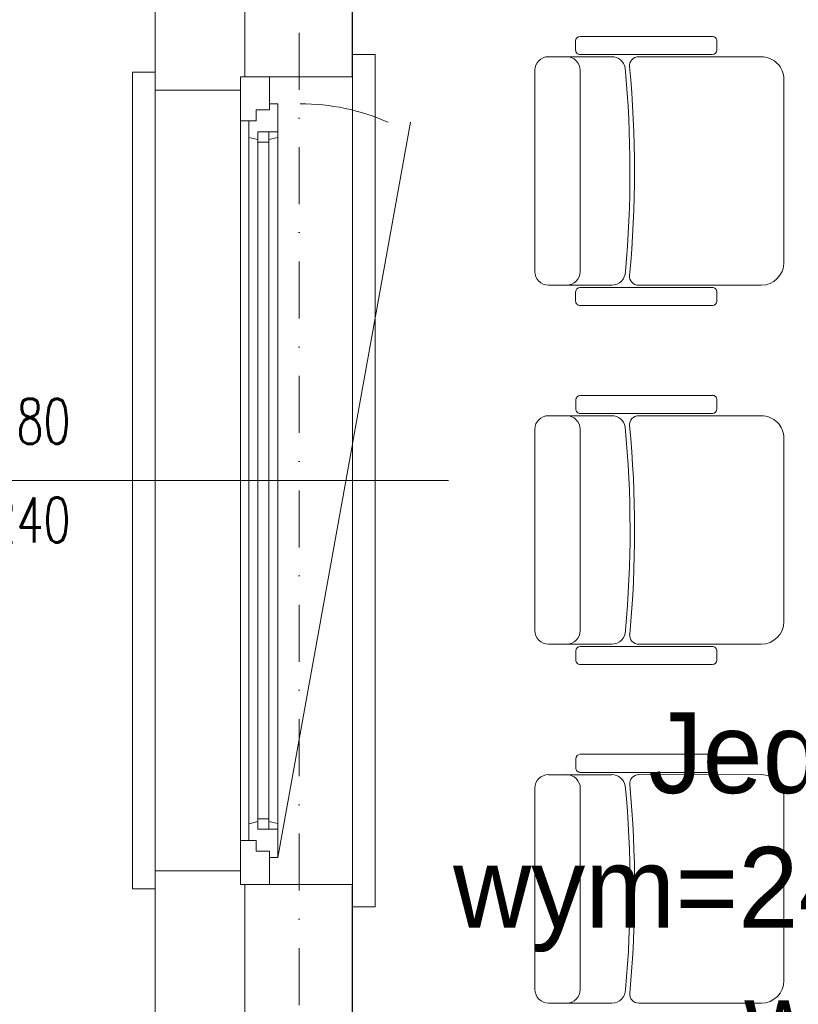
# Model space of a CAD drawing. Header units: centimetres. Extents: x -122 to 72759, y 3298 to 43172.
# Tile 39 of 243: x 34653 to 34827, y 11785 to 12004. Entities that reach past the tile are written whole.
import ezdxf
from ezdxf import colors
from ezdxf.entities.mleader import LeaderData, LeaderLine
from ezdxf.enums import TextEntityAlignment as Align
from ezdxf.lldxf.tags import DXFTag
from ezdxf.math import Vec2, Vec3

# ---------------------------------------------------------------- set-up
doc = ezdxf.new("R2010")
doc.units = ezdxf.units.CM
doc.header["$MEASUREMENT"] = 0
doc.linetypes.add('DASHDOT', pattern=[25.4, 12.7, -6.35, 0, -6.35])
doc.layers.get('0').update_dxf_attribs({"lineweight": 5})
for name, color, linetype, lineweight in [('0-LINIA CIENKA', 7, 'Continuous', 5), ('0-LINIA ŚREDNIA', 7, 'Continuous', 5), ('0-OSIE', 7, 'DASHDOT', 5), ('_ ściany konstrukcyjne', 7, 'Continuous', 5), ('A_izol-termiczna', 7, 'ZIGZAG', 5), ('A_okna', 7, 'Continuous', 5), ('A_okna opis', 7, 'Continuous', 5), ('A_okna otwarcie', 7, 'DASH', 5), ('A_okna symbol', 7, 'Continuous', 5), ('A_parapety', 7, 'Continuous', 5), ('A_przerywane', 7, 'DASH', 5), ('A_sciany', 7, 'Continuous', 5), ('KT_KLIM Opis', 7, 'Continuous', 9), ('ZZZ_Xref', 7, 'Continuous', 5)]:
    doc.layers.add(name, color=color, linetype=linetype, lineweight=lineweight)
doc.styles.add('Arial', font='arial.ttf', dxfattribs={"height": 450})
doc.styles.add('MBC_0250', font='txt', dxfattribs={"height": 250})
doc.styles.add('ROMANS', font='romans.shx', dxfattribs={"width": 0.8, "height": 15})
doc.styles.get("Standard").update_dxf_attribs({"font": 'ARIAL.TTF'})
tags = doc.linetypes.add('DASH', pattern=[15, 10, -5]).pattern_tags.tags
tags[6:7] = [DXFTag(74, 4), DXFTag(75, 0), DXFTag(340, '0'), DXFTag(46, 0.0), DXFTag(50, 0.0), DXFTag(44, 0.0), DXFTag(45, 0.0)]
tags[4:5] = [DXFTag(74, 4), DXFTag(75, 0), DXFTag(340, '0'), DXFTag(46, 0.0), DXFTag(50, 0.0), DXFTag(44, 0.0), DXFTag(45, 0.0)]
doc.linetypes.add('ZIGZAG', pattern='A,0.0001,-0.2,[131,ltypeshp.shx,S=0.2,R=0,X=-0.2,Y=0],-0.4,[131,ltypeshp.shx,S=0.2,R=180,X=0.2,Y=0],-0.2', length=0.8001)

# ---------------------------------------------------------------- blocks, each defined once
blk = doc.blocks.new('*U1228')
at = {"layer": 'A_okna symbol'}
blk.add_circle((0, 82.27), 13.85, dxfattribs=at)
at = {"layer": 'A_okna opis', "style": 'ROMANS', "width": 0.7}
for tag, p in [('S', (-18.23, 46.86)), ('H', (3.76, 46.86))]:
    blk.add_attdef(tag, text='', height=10, rotation=90, dxfattribs=at).set_placement(p, align=Align.TOP_CENTER)
at = {"layer": 'A_okna symbol', "style": 'Arial'}
blk.add_attdef('SYMBOL', text='', height=10, dxfattribs=at).set_placement((0, 82.27), align=Align.MIDDLE_CENTER)
at = {"layer": 'A_okna symbol'}
blk.add_attdef('HP=', (-11.63, -44.95), '', height=10, rotation=360, dxfattribs=at)
at = {"color": 7, "lineweight": 40, "true_color": 0xffffff}
blk.add_wipeout([(87, 19), (-87, 19), (-87, 0), (-90, 0), (-90, -25), (90, -25), (90, 0), (87, 0)], dxfattribs=at)
at = {"color": 8, "linetype": 'Continuous', "lineweight": 5}
blk.add_line((0, 66.42), (0, -46.34), dxfattribs=at)
for p, q in [((-90, 0), (-80.2, 0)), ((-90, -6.5), (-90, 0)), ((-80.2, 0), (-80.2, -3.5)), ((-80.2, -1.9), (-76.46, -1.9)), ((-76, -3.89), (-76.46, -1.9)), ((76, -3.89), (76.46, -1.9)), ((80.2, -1.9), (76.46, -1.9)), ((90, 0), (80.2, 0)), ((80.2, 0), (80.2, -3.5)), ((90, -6.5), (90, 0)), ((-80.2, -3.5), (-82.6, -3.5)), ((-82.6, -3.5), (-82.6, -6.5)), ((-75.39, -3.89), (-77.7, -3.89)), ((-77.7, -8.3), (-77.7, -3.89)), ((-75.39, -3.89), (-75.39, -6.3)), ((75.39, -3.89), (-75.39, -3.89)), ((75.39, -3.89), (77.7, -3.89)), ((75.39, -3.89), (75.39, -6.3)), ((77.7, -8.3), (77.7, -3.89)), ((80.2, -3.5), (82.6, -3.5)), ((82.6, -3.5), (82.6, -6.5)), ((-82.6, -6.5), (-90, -6.5)), ((-84, -8.3), (-84, -6.5)), ((-75.39, -6.3), (-77.7, -6.3)), ((-77.7, -8.3), (-77.7, -6.3)), ((-76, -6.3), (-76.44, -8.3)), ((-75.44, -6.3), (75.39, -6.3)), ((75.39, -6.3), (77.7, -6.3)), ((76, -6.3), (76.44, -8.3)), ((77.7, -8.3), (77.7, -6.3)), ((82.6, -6.5), (90, -6.5)), ((84, -8.3), (84, -6.5)), ((-84, -8.3), (-76.44, -8.3)), ((84, -8.3), (76.44, -8.3))]:
    blk.add_line(p, q)
at = {"lineweight": 5}
for p, q in [((80.2, 0), (-80.2, 0)), ((-76.46, -1.9), (76.46, -1.9)), ((-76.44, -8.3), (76.44, -8.3))]:
    blk.add_line(p, q, dxfattribs=at)
for points in [[(-87, 0), (-87, 19)], [(87, 0), (87, 19)]]:
    blk.add_lwpolyline(points)
at = {"layer": 'A_izol-termiczna', "linetype": 'Continuous'}
for p, q in [((-86, 0), (-90, 0)), ((86, 0), (90, 0))]:
    blk.add_line(p, q, dxfattribs=at)
at = {"layer": 'A_okna otwarcie', "ltscale": 0.5}
blk.add_line((84, -8.3), (-79.87, -37.88), dxfattribs=at)
blk.add_arc((-35.23, -13.24), 48.77, 180.0708, 203.7505, dxfattribs=at)
at = {"layer": 'A_parapety'}
for points in [[(-91, 19), (-91, 24), (91, 24), (91, 19)], [(-95, -25), (-95, -30), (95, -30), (95, -25)]]:
    blk.add_lwpolyline(points, dxfattribs=at)
at = {"layer": 'A_przerywane'}
for p, q in [((87, 19), (-87, 19)), ((90, -25), (-90, -25))]:
    blk.add_line(p, q, dxfattribs=at)
at = {"layer": 'A_sciany'}
for p, q in [((-90, -25), (-90, 0)), ((90, -25), (90, 0))]:
    blk.add_line(p, q, dxfattribs=at)
blk = doc.blocks.new('G$CA1DC9C89')
at = {"layer": '0-LINIA CIENKA', "lineweight": 5, "ltscale": 100}
for p, q in [((161.24, 1385.36), (131.8, 1385.36)), ((130.79, 1384.35), (130.79, 1382.34)), ((162.25, 1382.34), (162.25, 1384.36)), ((124.73, 1380.82), (128.77, 1380.82)), ((138.85, 1380.82), (128.77, 1380.82)), ((131.8, 1381.33), (161.24, 1381.33)), ((144.82, 1380.82), (172.13, 1380.83)), ((121.71, 1332.93), (121.71, 1377.8)), ((131.8, 1332.93), (131.79, 1377.8)), ((177.17, 1334.95), (177.17, 1375.79)), ((128.77, 1329.9), (124.74, 1329.9)), ((128.77, 1329.9), (138.85, 1329.9)), ((172.13, 1329.91), (144.82, 1329.9)), ((130.8, 1326.37), (130.8, 1328.39)), ((131.81, 1329.4), (161.25, 1329.4)), ((162.25, 1328.39), (162.25, 1326.38)), ((161.25, 1325.37), (131.81, 1325.36)), ((130.81, 1304.35), (130.81, 1302.34)), ((161.26, 1305.36), (131.82, 1305.36)), ((162.26, 1302.34), (162.26, 1304.36)), ((131.82, 1301.33), (161.26, 1301.33)), ((124.75, 1300.82), (128.78, 1300.82)), ((138.86, 1300.82), (128.78, 1300.82)), ((144.83, 1300.82), (172.14, 1300.83)), ((121.73, 1252.93), (121.72, 1297.8)), ((131.81, 1252.93), (131.81, 1297.8)), ((177.19, 1254.95), (177.18, 1295.79)), ((128.79, 1249.9), (124.75, 1249.9)), ((128.79, 1249.9), (138.87, 1249.9)), ((131.82, 1249.4), (161.26, 1249.4)), ((172.14, 1249.91), (144.84, 1249.9)), ((130.81, 1246.37), (130.81, 1248.39)), ((162.27, 1248.39), (162.27, 1246.38)), ((161.26, 1245.37), (131.82, 1245.36)), ((161.27, 1225.36), (131.83, 1225.36)), ((130.82, 1224.35), (130.82, 1222.34)), ((162.28, 1222.34), (162.28, 1224.36)), ((124.76, 1220.82), (128.8, 1220.82)), ((138.88, 1220.82), (128.8, 1220.82)), ((131.83, 1221.33), (161.27, 1221.33)), ((144.85, 1220.82), (172.16, 1220.83)), ((121.74, 1172.93), (121.74, 1217.8)), ((131.83, 1172.93), (131.82, 1217.8)), ((177.2, 1174.95), (177.2, 1215.79)), ((128.8, 1169.9), (124.77, 1169.9)), ((128.8, 1169.9), (138.88, 1169.9)), ((172.16, 1169.91), (144.85, 1169.9))]:
    blk.add_line(p, q, dxfattribs=at)
for centre, radius, start, end in [((131.8, 1384.35), 1.01, 90.0049, 180.0049), ((161.24, 1384.36), 1.01, 0.0049, 90.0049), ((124.73, 1377.8), 3.03, 90.0049, 180.0049), ((128.77, 1377.8), 3.03, 0.0049, 90.0049), ((131.8, 1382.34), 1.01, 180.0049, 270.0049), ((138.85, 1377.8), 3.03, 10.6339, 90.0049), ((144.82, 1378.81), 2.02, 90.0049, 185.4235), ((161.24, 1382.34), 1.01, 270.0049, 0.0049), ((172.13, 1375.79), 5.04, 0.0049, 90.0049), ((-102.34, 1355.34), 245.24, 354.7559, 5.3849), ((-102.34, 1355.34), 246.25, 354.5863, 5.4235), ((172.13, 1334.95), 5.04, 270.0049, 0.0049), ((124.74, 1332.93), 3.03, 180.0049, 270.0049), ((128.77, 1332.93), 3.03, 270.0049, 0.0049), ((138.85, 1332.93), 3.03, 270.0049, 0.0049), ((144.82, 1331.92), 2.02, 174.5863, 270.0049), ((131.81, 1328.39), 1.01, 90.0049, 180.0049), ((161.25, 1328.39), 1.01, 0.0049, 90.0049), ((131.81, 1326.37), 1.01, 180.0049, 270.0049), ((161.25, 1326.38), 1.01, 270.0049, 0.0049), ((131.82, 1304.35), 1.01, 90.0049, 180.0049), ((161.26, 1304.36), 1.01, 0.0049, 90.0049), ((131.82, 1302.34), 1.01, 180.0049, 270.0049), ((161.26, 1302.34), 1.01, 270.0049, 0.0049), ((124.75, 1297.8), 3.03, 90.0049, 180.0049), ((128.78, 1297.8), 3.03, 0.0049, 90.0049), ((138.86, 1297.8), 3.03, 10.6339, 90.0049), ((144.83, 1298.81), 2.02, 90.0049, 185.4235), ((172.14, 1295.79), 5.04, 0.0049, 90.0049), ((-102.32, 1275.34), 245.24, 354.7559, 5.3849), ((-102.32, 1275.34), 246.25, 354.5863, 5.4235), ((172.14, 1254.95), 5.04, 270.0049, 0.0049), ((124.75, 1252.93), 3.03, 180.0049, 270.0049), ((128.79, 1252.93), 3.03, 270.0049, 0.0049), ((138.87, 1252.93), 3.03, 270.0049, 0.0049), ((144.84, 1251.92), 2.02, 174.5863, 270.0049), ((131.82, 1248.39), 1.01, 90.0049, 180.0049), ((161.26, 1248.39), 1.01, 0.0049, 90.0049), ((131.82, 1246.37), 1.01, 180.0049, 270.0049), ((161.26, 1246.38), 1.01, 270.0049, 0.0049), ((131.83, 1224.35), 1.01, 90.0049, 180.0049), ((161.27, 1224.36), 1.01, 0.0049, 90.0049), ((131.83, 1222.34), 1.01, 180.0049, 270.0049), ((161.27, 1222.34), 1.01, 270.0049, 0.0049), ((124.76, 1217.8), 3.03, 90.0049, 180.0049), ((128.8, 1217.8), 3.03, 0.0049, 90.0049), ((138.88, 1217.8), 3.03, 10.6339, 90.0049), ((144.85, 1218.81), 2.02, 90.0049, 185.4235), ((172.16, 1215.79), 5.04, 0.0049, 90.0049), ((-102.31, 1195.34), 245.24, 354.7559, 5.3849), ((-102.31, 1195.34), 246.25, 354.5863, 5.4235), ((172.16, 1174.95), 5.04, 270.0049, 0.0049), ((124.77, 1172.93), 3.03, 180.0049, 270.0049), ((128.8, 1172.93), 3.03, 270.0049, 0.0049), ((138.88, 1172.93), 3.03, 270.0049, 0.0049), ((144.85, 1171.92), 2.02, 174.5863, 270.0049)]:
    blk.add_arc(centre, radius, start, end, dxfattribs=at)
at = {"layer": '0-LINIA ŚREDNIA', "lineweight": 5}
for points in [[(4125.09, 1983.15), (2204.61, 1983.1), (2204.61, 1807.98), (12.13, 1808.07), (12.13, 1744.12), (37.13, 1744.12), (37.13, 828.68), (12.13, 828.68), (12.13, 764.65), (305.88, 764.7), (305.85, 644.32)], [(4105.09, 1963.15), (2224.61, 1963.1), (2224.61, 1787.98), (57.13, 1788.07), (32.13, 1788.07), (32.13, 1764.12), (57.13, 1764.12), (57.13, 808.68), (32.13, 808.68), (32.13, 784.65), (162.24, 784.67)]]:
    blk.add_lwpolyline(points, dxfattribs=at)
at = {"layer": '_ ściany konstrukcyjne', "lineweight": 5}
for points in [[(4105.09, 1963.15), (2224.61, 1963.1), (2224.61, 1787.98), (32.13, 1788.07), (32.13, 1764.12), (57.13, 1764.12), (57.13, 808.68), (32.13, 808.68), (32.13, 784.65), (162.24, 784.67)], [(1745.97, 892.87), (1745.97, 808.68), (81.01, 808.68), (81.01, 1764.12), (1745.97, 1764.12), (1745.97, 1042.87)], [(1858.14, 1763.96), (81.13, 1764.07), (81.13, 808.65), (349.88, 808.7), (349.88, 644.32)], [(2224.64, 1764.03), (81.13, 1764.07), (81.13, 808.65), (349.88, 808.7), (349.88, 644.32)]]:
    blk.add_lwpolyline(points, dxfattribs=at)
at = {"layer": 'A_okna', "lineweight": 5}
ref = blk.add_blockref('*U1228', (56.13, 1286.36), dxfattribs=dict(at, xscale=-1, rotation=90.00000001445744))
ref.add_attrib('SYMBOL', 'O2', dxfattribs={"layer": 'A_okna symbol', "height": 9.996, "rotation": 90, "style": 'Arial'}).set_placement((-26.14, 1286.36), align=Align.MIDDLE_CENTER)
ref.add_attrib('S', '180', dxfattribs={"layer": 'A_okna opis', "height": 10, "style": 'ROMANS', "width": 0.7}).set_placement((9.27, 1304.59), align=Align.TOP_CENTER)
ref.add_attrib('H', '240', dxfattribs={"layer": 'A_okna opis', "height": 10, "style": 'ROMANS', "width": 0.7}).set_placement((9.27, 1282.6), align=Align.TOP_CENTER)
at = {"layer": '0-OSIE', "lineweight": 5}
blk.add_lwpolyline([(69.19, 2227.68), (69.19, -10.39)], dxfattribs=at)

msp = doc.modelspace()

# ---------------------------------------------------------------- block references
at = {"layer": 'ZZZ_Xref'}
msp.add_blockref('G$CA1DC9C89', (34646.15529, 10615.38849), dxfattribs=at)

# ---------------------------------------------------------------- next in the draw order: leaders
at = {"layer": 'KT_KLIM Opis'}
ml = msp.add_multileader_mtext('Standard', dxfattribs=at)
ml.set_content('{\\C5; Jednostka wew\\Pwym=246x840x840\\Pwaga 24,5 kg\\Pdzwieku od 25-33dB\\P\\Q15;Qch=7,1kW\\P\\C1;Qc.o=8,0 kW\\Prz.sp  +4,8}', color=256, style='MBC_0250')
ml.set_leader_properties(color=256, linetype='Continuous', lineweight=0)
ml.build(insert=Vec2(0, 0))
ml.multileader.update_dxf_attribs({"dogleg_length": 0.03917, "arrow_head_size": 12.5, "scale": 100})
ctx = ml.context
ctx.base_point, ctx.scale, ctx.char_height, ctx.arrow_head_size, ctx.landing_gap_size, ctx.plane_origin = Vec3(35784.5857, 12172.60966), 100, 18, 12.5, 7.5, Vec3(34673.82887, 11672.55569)
ctx.text_align_type = 2
notes = []
notes.append((ctx, [(0, (1, 1, 0), (36029.16533, 12172.60966), (-1, 0), 3.9166, [(0, [(36104.5, 11907.90839)], 0, [])])]))
ctx.mtext.insert, ctx.mtext.width, ctx.mtext.alignment, ctx.mtext.line_spacing_factor, ctx.mtext.flow_direction = Vec3(36017.74873, 12184.1083), 269.0774305, 3, 1.00005, 5
ml = msp.add_multileader_mtext('Standard', dxfattribs=at)
ml.set_content('{\\C5; Jednostka wew\\Pwym=246x840x840\\Pwaga 24,5 kg\\Pdzwieku od 25-33dB\\P\\Q15;Qch=7,1kW\\P\\C1;Qc.o=8,0 kW\\Prz.sp  +4,8}', color=256, style='MBC_0250')
ml.set_leader_properties(color=256, linetype='Continuous', lineweight=0)
ml.build(insert=Vec2(0, 0))
ml.multileader.update_dxf_attribs({"dogleg_length": 0.03917, "arrow_head_size": 12.5, "scale": 100})
ctx = ml.context
ctx.base_point, ctx.scale, ctx.char_height, ctx.arrow_head_size, ctx.landing_gap_size, ctx.plane_origin = Vec3(35222.5857, 12133.10966), 100, 18, 12.5, 7.5, Vec3(34111.82887, 11633.05569)
ctx.text_align_type = 2
notes.append((ctx, [(0, (1, 1, 0), (35467.16533, 12133.10966), (-1, 0), 3.9166, [(0, [(35576, 11885.93568)], 0, [])])]))
ctx.mtext.insert, ctx.mtext.width, ctx.mtext.alignment, ctx.mtext.line_spacing_factor, ctx.mtext.flow_direction = Vec3(35455.74873, 12144.6083), 269.0774305, 3, 1.00005, 5
ml = msp.add_multileader_mtext('Standard', dxfattribs=at)
ml.set_content('{\\C5; Jednostka wew\\Pwym=246x840x840\\Pwaga 24,5 kg\\Pdzwieku od 25-33dB\\P\\Q15;Qch=7,1kW\\P\\C1;Qc.o=8,0 kW\\Prz.sp  +4,8}', color=256, style='MBC_0250')
ml.set_leader_properties(color=256, linetype='Continuous', lineweight=0)
ml.build(insert=Vec2(0, 0))
ml.multileader.update_dxf_attribs({"dogleg_length": 0.03917, "arrow_head_size": 12.5, "scale": 100})
ctx = ml.context
ctx.base_point, ctx.scale, ctx.char_height, ctx.arrow_head_size, ctx.landing_gap_size, ctx.plane_origin = Vec3(34724.5857, 11838.60966), 100, 18, 12.5, 7.5, Vec3(33613.82887, 11338.55569)
ctx.text_align_type = 2
notes.append((ctx, [(0, (1, 1, 0), (34969.16533, 11838.60966), (-1, 0), 3.9166, [(0, [(34949.05777, 11900.6233)], 0, [])])]))
ctx.mtext.insert, ctx.mtext.width, ctx.mtext.alignment, ctx.mtext.line_spacing_factor, ctx.mtext.flow_direction = Vec3(34957.74873, 11850.1083), 269.0774305, 3, 1.00005, 5
for ctx, leaders in notes:
    for number, flags, end, landing, length, lines in leaders:
        leader = LeaderData()
        leader.index, (leader.has_last_leader_line, leader.has_dogleg_vector, leader.attachment_direction) = number, flags
        leader.last_leader_point, leader.dogleg_vector, leader.dogleg_length = Vec3(end), Vec3(landing), length
        for number, points, colour, breaks in lines:
            line = LeaderLine()
            line.index, line.vertices, line.color, line.breaks = number, Vec3.list(points), colors.encode_raw_color(colour), breaks
            leader.lines.append(line)
        ctx.leaders.append(leader)

doc.saveas('drawing.dxf')
